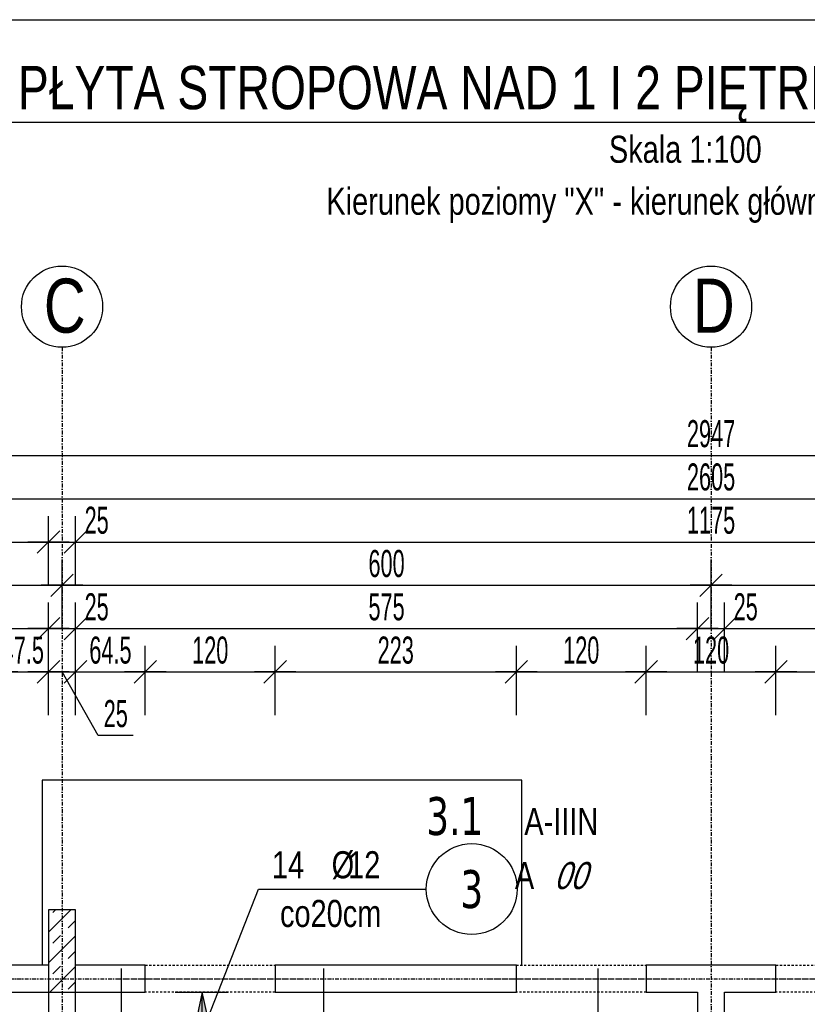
# Model space of a CAD drawing. Header units: millimetres. Extents: x -796 to 5328, y -12126 to -7292.
# Tile 13 of 25: x 572 to 1300, y -8202 to -7292. Entities that reach past the tile are written whole.
import ezdxf
from ezdxf.enums import TextEntityAlignment as Align

# ---------------------------------------------------------------- set-up
doc = ezdxf.new("R2010")
doc.units = ezdxf.units.MM
doc.header["$LTSCALE"] = 10
doc.linetypes.add('MO', pattern=[0.7, 0.35, -0.17, 0.01, -0.17])
doc.linetypes.add('MP', pattern=[0.36, 0.2, -0.16])
doc.layers.add('BA_obw', color=230, linetype='Continuous', plot=False)
doc.layers.add('BZ_pom', color=6, linetype='Continuous', plot=False)
for name, color, linetype in [('BA_szr', 1, 'Continuous'), ('BA_wym', 1, 'Continuous'), ('BD_lpm', 1, 'MP'), ('BD_osm', 1, 'MO'), ('BD_txs', 2, 'Continuous'), ('BD_wic', 1, 'Continuous'), ('BD_wig', 3, 'Continuous'), ('BZ_odn', 1, 'Continuous'), ('BZ_opi1', 7, 'Continuous'), ('BZ_opi2', 4, 'Continuous'), ('BZ_P_wid', 3, 'Continuous'), ('BZ_sym', 7, 'Continuous'), ('BZ_txg', 3, 'Continuous'), ('BZ_txs', 2, 'Continuous'), ('BZ_wym', 1, 'Continuous')]:
    doc.layers.add(name, color=color, linetype=linetype)
doc.styles.add('BIKTBG', font='tahoma.ttf', dxfattribs={"width": 0.85})
doc.styles.add('BIKTG', font='bikromsw.shx', dxfattribs={"width": 0.8})
doc.styles.add('BIKTS', font='bikromsw.shx', dxfattribs={"width": 0.8})
doc.styles.add('BIKWYM', font='bikromsw.shx', dxfattribs={"width": 0.6})
doc.dimstyles.new('BA_KR_100_cm', dxfattribs={"dimtxt": 25, "dimasz": 1.666667, "dimexe": 24, "dimexo": 0, "dimgap": 0, "dimtad": 0, "dimdec": 1, "dimrnd": 0.5, "dimzin": 9, "dimdsep": 46, "dimtxsty": 'BIKWYM', "dimblk": 'WYM-KR', "dimcen": 0, "dimdle": 20, "dimclrd": 256, "dimclre": 256, "dimclrt": 2, "dimadec": 0, "dimazin": 0, "dimtfac": 0.033333, "dimtdec": 1, "dimtmove": 0, "dimatfit": 3, "dimldrblk": 'WYM-KR', "dimfxl": 25, "dimfxlon": 1, "dimtvp": 0.8, "dimtolj": 1, "dimarcsym": 0})
doc.dimstyles.new('BZ_KP_100_cm', dxfattribs={"dimtxt": 25, "dimasz": 1.666667, "dimexe": 24, "dimexo": 0, "dimgap": 0, "dimtad": 0, "dimdec": 1, "dimrnd": 0.5, "dimzin": 9, "dimdsep": 46, "dimtxsty": 'BIKWYM', "dimblk": 'WYM-KR', "dimblk1": 'WYM-KP', "dimblk2": 'WYM-KP', "dimsah": 1, "dimcen": 0, "dimdle": 20, "dimclrd": 256, "dimclre": 256, "dimclrt": 7, "dimadec": 0, "dimazin": 0, "dimtfac": 0.033333, "dimtdec": 1, "dimtmove": 0, "dimatfit": 3, "dimldrblk": 'WYM-KP', "dimfxl": 1, "dimtvp": 0.8, "dimtolj": 1, "dimarcsym": 0})
doc.dimstyles.new('BZ_ST_100_cm', dxfattribs={"dimtxt": 25, "dimasz": 1.666667, "dimexe": 24, "dimexo": 0, "dimgap": 0, "dimtad": 0, "dimdec": 1, "dimrnd": 0.5, "dimdsep": 46, "dimtxsty": 'BIKWYM', "dimblk": 'WYM-ST', "dimcen": 0, "dimdle": 20, "dimclrd": 256, "dimclre": 256, "dimclrt": 7, "dimadec": 0, "dimazin": 0, "dimtfac": 0.033333, "dimtdec": 1, "dimtix": 1, "dimtmove": 2, "dimatfit": 3, "dimldrblk": 'WYM-ST', "dimfxl": 25, "dimfxlon": 1, "dimtvp": 0.8, "dimtolj": 1, "dimtzin": 0, "dimarcsym": 0})

# ---------------------------------------------------------------- blocks, each defined once
blk = doc.blocks.new('WYM-KR')
at = {"color": 7, "linetype": 'ByBlock'}
blk.add_line((6.24, 6.24), (-6.24, -6.24), dxfattribs=at)
at = {"linetype": 'ByBlock'}
blk.add_line((11.52, 0), (-11.52, 0), dxfattribs=at)
blk = doc.blocks.new('*D28')
at = {"layer": 'BA_wym', "lineweight": -2}
for p, q in [((551.02, -7934.56), (551.02, -7870.56)), ((598.52, -7934.56), (598.52, -7870.56)), ((549.35, -7894.56), (547.68, -7894.56)), ((551.02, -7894.56), (598.52, -7894.56)), ((600.18, -7894.56), (601.85, -7894.56))]:
    blk.add_line(p, q, dxfattribs=at)
at = {"layer": 'Defpoints', "color": 0}
for p in [(598.52, -7894.56), (598.52, -8114.57), (551.02, -8165.57)]:
    blk.add_point(p, dxfattribs=at)
at = {"layer": 'BA_wym', "lineweight": -2, "xscale": 1.666666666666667, "yscale": 1.666666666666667, "zscale": 1.666666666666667}
blk.add_blockref('WYM-KR', (551.02, -7894.56), dxfattribs=at)
at = {"layer": 'BA_wym', "lineweight": -2, "xscale": 1.666666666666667, "yscale": 1.666666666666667, "zscale": 1.666666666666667, "rotation": 180}
blk.add_blockref('WYM-KR', (598.52, -7894.56), dxfattribs=at)
at = {"layer": 'BA_wym', "color": 2, "insert": (574.77, -7874.56), "char_height": 25, "attachment_point": 5, "style": 'BIKWYM'}
blk.add_mtext('\\A1;47.5', dxfattribs=at)
blk = doc.blocks.new('*D29')
at = {"layer": 'BA_wym', "lineweight": -2}
for p, q in [((598.52, -7934.56), (598.52, -7870.56)), ((623.52, -7934.56), (623.52, -7870.56)), ((596.85, -7894.56), (595.18, -7894.56)), ((598.52, -7894.56), (623.52, -7894.56)), ((644.51, -7953.27), (611.02, -7894.56)), ((625.18, -7894.56), (626.85, -7894.56)), ((676.9, -7953.27), (644.51, -7953.27))]:
    blk.add_line(p, q, dxfattribs=at)
at = {"layer": 'Defpoints', "color": 0}
for p in [(623.52, -7894.56), (598.52, -8114.57), (623.52, -8114.57)]:
    blk.add_point(p, dxfattribs=at)
at = {"layer": 'BA_wym', "lineweight": -2, "xscale": 1.666666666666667, "yscale": 1.666666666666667, "zscale": 1.666666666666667}
blk.add_blockref('WYM-KR', (598.52, -7894.56), dxfattribs=at)
at = {"layer": 'BA_wym', "lineweight": -2, "xscale": 1.666666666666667, "yscale": 1.666666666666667, "zscale": 1.666666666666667, "rotation": 180}
blk.add_blockref('WYM-KR', (623.52, -7894.56), dxfattribs=at)
at = {"layer": 'BA_wym', "color": 2, "insert": (660.7, -7933.27), "char_height": 25, "attachment_point": 5, "style": 'BIKWYM'}
blk.add_mtext('\\A1;25', dxfattribs=at)
blk = doc.blocks.new('*D30')
at = {"layer": 'BA_wym', "lineweight": -2}
for p, q in [((623.52, -7934.56), (623.52, -7870.56)), ((688.02, -7934.56), (688.02, -7870.56)), ((625.18, -7894.56), (686.35, -7894.56))]:
    blk.add_line(p, q, dxfattribs=at)
at = {"layer": 'Defpoints', "color": 0}
for p in [(688.02, -7894.56), (623.52, -8114.57), (688.02, -8165.57)]:
    blk.add_point(p, dxfattribs=at)
at = {"layer": 'BA_wym', "lineweight": -2, "xscale": 1.666666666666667, "yscale": 1.666666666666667, "zscale": 1.666666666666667, "rotation": 180}
blk.add_blockref('WYM-KR', (623.52, -7894.56), dxfattribs=at)
at = {"layer": 'BA_wym', "lineweight": -2, "xscale": 1.666666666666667, "yscale": 1.666666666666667, "zscale": 1.666666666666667}
blk.add_blockref('WYM-KR', (688.02, -7894.56), dxfattribs=at)
at = {"layer": 'BA_wym', "color": 2, "insert": (655.77, -7874.56), "char_height": 25, "attachment_point": 5, "style": 'BIKWYM'}
blk.add_mtext('\\A1;64.5', dxfattribs=at)
blk = doc.blocks.new('*D31')
at = {"layer": 'BA_wym', "lineweight": -2}
for p, q in [((688.02, -7934.56), (688.02, -7870.56)), ((808.02, -7934.56), (808.02, -7870.56)), ((689.68, -7894.56), (806.35, -7894.56))]:
    blk.add_line(p, q, dxfattribs=at)
at = {"layer": 'Defpoints', "color": 0}
for p in [(808.02, -7894.56), (688.02, -8165.57), (808.02, -8165.57)]:
    blk.add_point(p, dxfattribs=at)
at = {"layer": 'BA_wym', "lineweight": -2, "xscale": 1.666666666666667, "yscale": 1.666666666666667, "zscale": 1.666666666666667, "rotation": 180}
blk.add_blockref('WYM-KR', (688.02, -7894.56), dxfattribs=at)
at = {"layer": 'BA_wym', "lineweight": -2, "xscale": 1.666666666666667, "yscale": 1.666666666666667, "zscale": 1.666666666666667}
blk.add_blockref('WYM-KR', (808.02, -7894.56), dxfattribs=at)
at = {"layer": 'BA_wym', "color": 2, "insert": (748.02, -7874.56), "char_height": 25, "attachment_point": 5, "style": 'BIKWYM'}
blk.add_mtext('\\A1;120', dxfattribs=at)
blk = doc.blocks.new('*D32')
at = {"layer": 'BA_wym', "lineweight": -2}
for p, q in [((808.02, -7934.56), (808.02, -7870.56)), ((1031.02, -7934.56), (1031.02, -7870.56)), ((809.68, -7894.56), (1029.35, -7894.56))]:
    blk.add_line(p, q, dxfattribs=at)
at = {"layer": 'Defpoints', "color": 0}
for p in [(1031.02, -7894.56), (808.02, -8165.57), (1031.02, -8165.57)]:
    blk.add_point(p, dxfattribs=at)
at = {"layer": 'BA_wym', "lineweight": -2, "xscale": 1.666666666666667, "yscale": 1.666666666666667, "zscale": 1.666666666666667, "rotation": 180}
blk.add_blockref('WYM-KR', (808.02, -7894.56), dxfattribs=at)
at = {"layer": 'BA_wym', "lineweight": -2, "xscale": 1.666666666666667, "yscale": 1.666666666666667, "zscale": 1.666666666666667}
blk.add_blockref('WYM-KR', (1031.02, -7894.56), dxfattribs=at)
at = {"layer": 'BA_wym', "color": 2, "insert": (919.52, -7874.56), "char_height": 25, "attachment_point": 5, "style": 'BIKWYM'}
blk.add_mtext('\\A1;223', dxfattribs=at)
blk = doc.blocks.new('*D33')
at = {"layer": 'BA_wym', "lineweight": -2}
for p, q in [((1031.02, -7934.56), (1031.02, -7870.56)), ((1151.02, -7934.56), (1151.02, -7870.56)), ((1032.68, -7894.56), (1149.35, -7894.56))]:
    blk.add_line(p, q, dxfattribs=at)
at = {"layer": 'Defpoints', "color": 0}
for p in [(1151.02, -7894.56), (1031.02, -8165.57), (1151.02, -8165.57)]:
    blk.add_point(p, dxfattribs=at)
at = {"layer": 'BA_wym', "lineweight": -2, "xscale": 1.666666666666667, "yscale": 1.666666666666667, "zscale": 1.666666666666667, "rotation": 180}
blk.add_blockref('WYM-KR', (1031.02, -7894.56), dxfattribs=at)
at = {"layer": 'BA_wym', "lineweight": -2, "xscale": 1.666666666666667, "yscale": 1.666666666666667, "zscale": 1.666666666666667}
blk.add_blockref('WYM-KR', (1151.02, -7894.56), dxfattribs=at)
at = {"layer": 'BA_wym', "color": 2, "insert": (1091.02, -7874.56), "char_height": 25, "attachment_point": 5, "style": 'BIKWYM'}
blk.add_mtext('\\A1;120', dxfattribs=at)
blk = doc.blocks.new('*D34')
at = {"layer": 'BA_wym', "lineweight": -2}
for p, q in [((1151.02, -7934.56), (1151.02, -7870.56)), ((1271.02, -7934.56), (1271.02, -7870.56)), ((1152.68, -7894.56), (1269.35, -7894.56))]:
    blk.add_line(p, q, dxfattribs=at)
at = {"layer": 'Defpoints', "color": 0}
for p in [(1271.02, -7894.56), (1151.02, -8165.57), (1271.02, -8165.57)]:
    blk.add_point(p, dxfattribs=at)
at = {"layer": 'BA_wym', "lineweight": -2, "xscale": 1.666666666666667, "yscale": 1.666666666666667, "zscale": 1.666666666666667, "rotation": 180}
blk.add_blockref('WYM-KR', (1151.02, -7894.56), dxfattribs=at)
at = {"layer": 'BA_wym', "lineweight": -2, "xscale": 1.666666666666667, "yscale": 1.666666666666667, "zscale": 1.666666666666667}
blk.add_blockref('WYM-KR', (1271.02, -7894.56), dxfattribs=at)
at = {"layer": 'BA_wym', "color": 2, "insert": (1211.02, -7874.56), "char_height": 25, "attachment_point": 5, "style": 'BIKWYM'}
blk.add_mtext('\\A1;120', dxfattribs=at)
blk = doc.blocks.new('*D35')
at = {"layer": 'BA_wym', "lineweight": -2}
for p, q in [((1271.02, -7934.56), (1271.02, -7870.56)), ((1391.02, -7934.56), (1391.02, -7870.56)), ((1272.68, -7894.56), (1389.35, -7894.56))]:
    blk.add_line(p, q, dxfattribs=at)
at = {"layer": 'Defpoints', "color": 0}
for p in [(1391.02, -7894.56), (1271.02, -8165.57), (1391.02, -8165.57)]:
    blk.add_point(p, dxfattribs=at)
at = {"layer": 'BA_wym', "lineweight": -2, "xscale": 1.666666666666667, "yscale": 1.666666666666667, "zscale": 1.666666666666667, "rotation": 180}
blk.add_blockref('WYM-KR', (1271.02, -7894.56), dxfattribs=at)
at = {"layer": 'BA_wym', "lineweight": -2, "xscale": 1.666666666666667, "yscale": 1.666666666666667, "zscale": 1.666666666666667}
blk.add_blockref('WYM-KR', (1391.02, -7894.56), dxfattribs=at)
at = {"layer": 'BA_wym', "color": 2, "insert": (1331.02, -7874.56), "char_height": 25, "attachment_point": 5, "style": 'BIKWYM'}
blk.add_mtext('\\A1;120', dxfattribs=at)
blk = doc.blocks.new('*D47')
at = {"layer": 'BA_wym', "lineweight": -2}
for p, q in [((-66.48, -7894.56), (-66.48, -7830.56)), ((598.52, -7894.56), (598.52, -7830.56)), ((-64.82, -7854.56), (596.85, -7854.56))]:
    blk.add_line(p, q, dxfattribs=at)
at = {"layer": 'Defpoints', "color": 0}
for p in [(598.52, -7854.56), (598.52, -8114.57), (-66.48, -8165.57)]:
    blk.add_point(p, dxfattribs=at)
at = {"layer": 'BA_wym', "lineweight": -2, "xscale": 1.666666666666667, "yscale": 1.666666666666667, "zscale": 1.666666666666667, "rotation": 180}
blk.add_blockref('WYM-KR', (-66.48, -7854.56), dxfattribs=at)
at = {"layer": 'BA_wym', "lineweight": -2, "xscale": 1.666666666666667, "yscale": 1.666666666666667, "zscale": 1.666666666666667}
blk.add_blockref('WYM-KR', (598.52, -7854.56), dxfattribs=at)
at = {"layer": 'BA_wym', "color": 2, "insert": (266.02, -7834.56), "char_height": 25, "attachment_point": 5, "style": 'BIKWYM'}
blk.add_mtext('\\A1;665', dxfattribs=at)
blk = doc.blocks.new('*D48')
at = {"layer": 'BA_wym', "lineweight": -2}
for p, q in [((598.52, -7894.56), (598.52, -7830.56)), ((623.52, -7894.56), (623.52, -7830.56)), ((596.85, -7854.56), (595.19, -7854.56)), ((598.52, -7854.56), (623.52, -7854.56)), ((625.18, -7854.56), (659.23, -7854.56))]:
    blk.add_line(p, q, dxfattribs=at)
at = {"layer": 'Defpoints', "color": 0}
for p in [(623.52, -7854.56), (598.52, -8114.57), (623.52, -8114.57)]:
    blk.add_point(p, dxfattribs=at)
at = {"layer": 'BA_wym', "lineweight": -2, "xscale": 1.666666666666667, "yscale": 1.666666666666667, "zscale": 1.666666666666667}
blk.add_blockref('WYM-KR', (598.52, -7854.56), dxfattribs=at)
at = {"layer": 'BA_wym', "lineweight": -2, "xscale": 1.666666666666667, "yscale": 1.666666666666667, "zscale": 1.666666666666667, "rotation": 180}
blk.add_blockref('WYM-KR', (623.52, -7854.56), dxfattribs=at)
at = {"layer": 'BA_wym', "color": 2, "insert": (643.04, -7834.56), "char_height": 25, "attachment_point": 5, "style": 'BIKWYM'}
blk.add_mtext('\\A1;25', dxfattribs=at)
blk = doc.blocks.new('*D49')
at = {"layer": 'BA_wym', "lineweight": -2}
for p, q in [((623.52, -7894.56), (623.52, -7830.56)), ((1198.52, -7894.56), (1198.52, -7830.56)), ((625.18, -7854.56), (1196.85, -7854.56))]:
    blk.add_line(p, q, dxfattribs=at)
at = {"layer": 'Defpoints', "color": 0}
for p in [(1198.52, -7854.56), (623.52, -8114.57), (1198.52, -8190.57)]:
    blk.add_point(p, dxfattribs=at)
at = {"layer": 'BA_wym', "lineweight": -2, "xscale": 1.666666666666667, "yscale": 1.666666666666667, "zscale": 1.666666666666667, "rotation": 180}
blk.add_blockref('WYM-KR', (623.52, -7854.56), dxfattribs=at)
at = {"layer": 'BA_wym', "lineweight": -2, "xscale": 1.666666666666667, "yscale": 1.666666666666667, "zscale": 1.666666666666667}
blk.add_blockref('WYM-KR', (1198.52, -7854.56), dxfattribs=at)
at = {"layer": 'BA_wym', "color": 2, "insert": (911.02, -7834.56), "char_height": 25, "attachment_point": 5, "style": 'BIKWYM'}
blk.add_mtext('\\A1;575', dxfattribs=at)
blk = doc.blocks.new('*D50')
at = {"layer": 'BA_wym', "lineweight": -2}
for p, q in [((1198.52, -7894.56), (1198.52, -7830.56)), ((1223.52, -7894.56), (1223.52, -7830.56)), ((1196.85, -7854.56), (1195.18, -7854.56)), ((1198.52, -7854.56), (1223.52, -7854.56)), ((1225.18, -7854.56), (1259.23, -7854.56))]:
    blk.add_line(p, q, dxfattribs=at)
at = {"layer": 'Defpoints', "color": 0}
for p in [(1223.52, -7854.56), (1198.52, -8190.57), (1223.52, -8190.57)]:
    blk.add_point(p, dxfattribs=at)
at = {"layer": 'BA_wym', "lineweight": -2, "xscale": 1.666666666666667, "yscale": 1.666666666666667, "zscale": 1.666666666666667}
blk.add_blockref('WYM-KR', (1198.52, -7854.56), dxfattribs=at)
at = {"layer": 'BA_wym', "lineweight": -2, "xscale": 1.666666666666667, "yscale": 1.666666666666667, "zscale": 1.666666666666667, "rotation": 180}
blk.add_blockref('WYM-KR', (1223.52, -7854.56), dxfattribs=at)
at = {"layer": 'BA_wym', "color": 2, "insert": (1243.04, -7834.56), "char_height": 25, "attachment_point": 5, "style": 'BIKWYM'}
blk.add_mtext('\\A1;25', dxfattribs=at)
blk = doc.blocks.new('*D51')
at = {"layer": 'BA_wym', "lineweight": -2}
for p, q in [((1223.52, -7894.56), (1223.52, -7830.56)), ((1798.52, -7894.56), (1798.52, -7830.56)), ((1225.18, -7854.56), (1796.85, -7854.56))]:
    blk.add_line(p, q, dxfattribs=at)
at = {"layer": 'Defpoints', "color": 0}
for p in [(1798.52, -7854.56), (1798.52, -8114.57), (1223.52, -8190.57)]:
    blk.add_point(p, dxfattribs=at)
at = {"layer": 'BA_wym', "lineweight": -2, "xscale": 1.666666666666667, "yscale": 1.666666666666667, "zscale": 1.666666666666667, "rotation": 180}
blk.add_blockref('WYM-KR', (1223.52, -7854.56), dxfattribs=at)
at = {"layer": 'BA_wym', "lineweight": -2, "xscale": 1.666666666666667, "yscale": 1.666666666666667, "zscale": 1.666666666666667}
blk.add_blockref('WYM-KR', (1798.52, -7854.56), dxfattribs=at)
at = {"layer": 'BA_wym', "color": 2, "insert": (1511.02, -7834.56), "char_height": 25, "attachment_point": 5, "style": 'BIKWYM'}
blk.add_mtext('\\A1;575', dxfattribs=at)
blk = doc.blocks.new('*D57')
at = {"layer": 'BA_wym', "lineweight": -2}
for p, q in [((461.02, -7854.56), (461.02, -7790.56)), ((611.02, -7854.56), (611.02, -7790.56)), ((462.68, -7814.56), (609.35, -7814.56))]:
    blk.add_line(p, q, dxfattribs=at)
at = {"layer": 'Defpoints', "color": 0}
for p in [(611.02, -7814.56), (611.02, -7994.56), (461.02, -8160.84)]:
    blk.add_point(p, dxfattribs=at)
at = {"layer": 'BA_wym', "lineweight": -2, "xscale": 1.666666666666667, "yscale": 1.666666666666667, "zscale": 1.666666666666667, "rotation": 180}
blk.add_blockref('WYM-KR', (461.02, -7814.56), dxfattribs=at)
at = {"layer": 'BA_wym', "lineweight": -2, "xscale": 1.666666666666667, "yscale": 1.666666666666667, "zscale": 1.666666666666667}
blk.add_blockref('WYM-KR', (611.02, -7814.56), dxfattribs=at)
at = {"layer": 'BA_wym', "color": 2, "insert": (536.02, -7794.56), "char_height": 25, "attachment_point": 5, "style": 'BIKWYM'}
blk.add_mtext('\\A1;150', dxfattribs=at)
blk = doc.blocks.new('*D58')
at = {"layer": 'BA_wym', "lineweight": -2}
for p, q in [((611.02, -7854.56), (611.02, -7790.56)), ((1211.02, -7854.56), (1211.02, -7790.56)), ((612.68, -7814.56), (1209.35, -7814.56))]:
    blk.add_line(p, q, dxfattribs=at)
at = {"layer": 'Defpoints', "color": 0}
for p in [(1211.02, -7814.56), (611.02, -7994.56), (1211.02, -8165.57)]:
    blk.add_point(p, dxfattribs=at)
at = {"layer": 'BA_wym', "lineweight": -2, "xscale": 1.666666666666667, "yscale": 1.666666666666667, "zscale": 1.666666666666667, "rotation": 180}
blk.add_blockref('WYM-KR', (611.02, -7814.56), dxfattribs=at)
at = {"layer": 'BA_wym', "lineweight": -2, "xscale": 1.666666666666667, "yscale": 1.666666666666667, "zscale": 1.666666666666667}
blk.add_blockref('WYM-KR', (1211.02, -7814.56), dxfattribs=at)
at = {"layer": 'BA_wym', "color": 2, "insert": (911.02, -7794.56), "char_height": 25, "attachment_point": 5, "style": 'BIKWYM'}
blk.add_mtext('\\A1;600', dxfattribs=at)
blk = doc.blocks.new('*D59')
at = {"layer": 'BA_wym', "lineweight": -2}
for p, q in [((1211.02, -7854.56), (1211.02, -7790.56)), ((1811.02, -7854.56), (1811.02, -7790.56)), ((1212.68, -7814.56), (1809.35, -7814.56))]:
    blk.add_line(p, q, dxfattribs=at)
at = {"layer": 'Defpoints', "color": 0}
for p in [(1811.02, -7814.56), (1811.02, -7994.56), (1211.02, -8165.57)]:
    blk.add_point(p, dxfattribs=at)
at = {"layer": 'BA_wym', "lineweight": -2, "xscale": 1.666666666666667, "yscale": 1.666666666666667, "zscale": 1.666666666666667, "rotation": 180}
blk.add_blockref('WYM-KR', (1211.02, -7814.56), dxfattribs=at)
at = {"layer": 'BA_wym', "lineweight": -2, "xscale": 1.666666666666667, "yscale": 1.666666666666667, "zscale": 1.666666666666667}
blk.add_blockref('WYM-KR', (1811.02, -7814.56), dxfattribs=at)
at = {"layer": 'BA_wym', "color": 2, "insert": (1511.02, -7794.56), "char_height": 25, "attachment_point": 5, "style": 'BIKWYM'}
blk.add_mtext('\\A1;600', dxfattribs=at)
blk = doc.blocks.new('*D63')
at = {"layer": 'BA_wym', "lineweight": -2}
for p, q in [((-91.48, -7774.56), (-91.48, -7710.56)), ((2513.52, -7774.56), (2513.52, -7710.56)), ((-89.82, -7734.56), (2511.85, -7734.56))]:
    blk.add_line(p, q, dxfattribs=at)
at = {"layer": 'Defpoints', "color": 0}
for p in [(2513.52, -7734.56), (-91.48, -8165.57), (2513.52, -8165.57)]:
    blk.add_point(p, dxfattribs=at)
at = {"layer": 'BA_wym', "lineweight": -2, "xscale": 1.666666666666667, "yscale": 1.666666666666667, "zscale": 1.666666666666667, "rotation": 180}
blk.add_blockref('WYM-KR', (-91.48, -7734.56), dxfattribs=at)
at = {"layer": 'BA_wym', "lineweight": -2, "xscale": 1.666666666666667, "yscale": 1.666666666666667, "zscale": 1.666666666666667}
blk.add_blockref('WYM-KR', (2513.52, -7734.56), dxfattribs=at)
at = {"layer": 'BA_wym', "color": 2, "insert": (1211.02, -7714.56), "char_height": 25, "attachment_point": 5, "style": 'BIKWYM'}
blk.add_mtext('\\A1;2605', dxfattribs=at)
blk = doc.blocks.new('*D64')
at = {"layer": 'BA_wym', "lineweight": -2}
for p, q in [((-91.48, -7814.56), (-91.48, -7750.56)), ((598.52, -7814.56), (598.52, -7750.56)), ((-89.82, -7774.56), (596.85, -7774.56))]:
    blk.add_line(p, q, dxfattribs=at)
at = {"layer": 'Defpoints', "color": 0}
for p in [(598.52, -7774.56), (598.52, -8114.57), (-91.48, -8165.57)]:
    blk.add_point(p, dxfattribs=at)
at = {"layer": 'BA_wym', "lineweight": -2, "xscale": 1.666666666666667, "yscale": 1.666666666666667, "zscale": 1.666666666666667, "rotation": 180}
blk.add_blockref('WYM-KR', (-91.48, -7774.56), dxfattribs=at)
at = {"layer": 'BA_wym', "lineweight": -2, "xscale": 1.666666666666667, "yscale": 1.666666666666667, "zscale": 1.666666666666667}
blk.add_blockref('WYM-KR', (598.52, -7774.56), dxfattribs=at)
at = {"layer": 'BA_wym', "color": 2, "insert": (253.52, -7754.56), "char_height": 25, "attachment_point": 5, "style": 'BIKWYM'}
blk.add_mtext('\\A1;690', dxfattribs=at)
blk = doc.blocks.new('*D65')
at = {"layer": 'BA_wym', "lineweight": -2}
for p, q in [((623.52, -7814.56), (623.52, -7750.56)), ((1798.51, -7814.56), (1798.51, -7750.56)), ((625.19, -7774.56), (1796.84, -7774.56))]:
    blk.add_line(p, q, dxfattribs=at)
at = {"layer": 'Defpoints', "color": 0}
for p in [(1798.51, -7774.56), (623.52, -8114.57), (1798.51, -8114.57)]:
    blk.add_point(p, dxfattribs=at)
at = {"layer": 'BA_wym', "lineweight": -2, "xscale": 1.666666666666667, "yscale": 1.666666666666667, "zscale": 1.666666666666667, "rotation": 180}
blk.add_blockref('WYM-KR', (623.52, -7774.56), dxfattribs=at)
at = {"layer": 'BA_wym', "lineweight": -2, "xscale": 1.666666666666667, "yscale": 1.666666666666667, "zscale": 1.666666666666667}
blk.add_blockref('WYM-KR', (1798.51, -7774.56), dxfattribs=at)
at = {"layer": 'BA_wym', "color": 2, "insert": (1211.01, -7754.56), "char_height": 25, "attachment_point": 5, "style": 'BIKWYM'}
blk.add_mtext('\\A1;1175', dxfattribs=at)
blk = doc.blocks.new('*D138')
at = {"layer": 'BA_wym', "lineweight": -2}
for p, q in [((-497.48, -8114.55), (-546.48, -8114.55)), ((-522.48, -8163.9), (-522.48, -8116.22)), ((-497.48, -8165.57), (-546.48, -8165.57))]:
    blk.add_line(p, q, dxfattribs=at)
at = {"layer": 'Defpoints', "color": 0}
for p in [(-522.48, -8114.55), (598.52, -8114.55), (-91.48, -8165.57)]:
    blk.add_point(p, dxfattribs=at)
at = {"layer": 'BA_wym', "lineweight": -2, "xscale": 1.666666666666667, "yscale": 1.666666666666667, "zscale": 1.666666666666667}
for p, rotation in [((-522.48, -8114.55), 90), ((-522.48, -8165.57), 270)]:
    blk.add_blockref('WYM-KR', p, dxfattribs=dict(at, rotation=rotation))
at = {"layer": 'BA_wym', "color": 2, "insert": (-542.48, -8140.06), "char_height": 25, "attachment_point": 5, "rotation": 90, "style": 'BIKWYM'}
blk.add_mtext('\\A1;51', dxfattribs=at)
blk = doc.blocks.new('*D141')
at = {"layer": 'BA_wym', "lineweight": -2}
for p, q in [((-537.48, -8114.57), (-586.48, -8114.57)), ((-562.48, -8116.23), (-562.48, -10159.9)), ((-537.48, -10161.57), (-586.48, -10161.57))]:
    blk.add_line(p, q, dxfattribs=at)
at = {"layer": 'Defpoints', "color": 0}
for p in [(598.52, -8114.57), (-562.48, -10161.57), (-91.48, -10161.57)]:
    blk.add_point(p, dxfattribs=at)
at = {"layer": 'BA_wym', "lineweight": -2, "xscale": 1.666666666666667, "yscale": 1.666666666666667, "zscale": 1.666666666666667}
for p, rotation in [((-562.48, -8114.57), 90), ((-562.48, -10161.57), 270)]:
    blk.add_blockref('WYM-KR', p, dxfattribs=dict(at, rotation=rotation))
at = {"layer": 'BA_wym', "color": 2, "insert": (-582.48, -9138.07), "char_height": 25, "attachment_point": 5, "rotation": 90, "style": 'BIKWYM'}
blk.add_mtext('\\A1;2047', dxfattribs=at)
blk = doc.blocks.new('*D170')
at = {"layer": 'BA_wym', "lineweight": -2}
for p, q in [((598.52, -7814.56), (598.52, -7750.56)), ((623.52, -7814.56), (623.52, -7750.56)), ((596.85, -7774.56), (595.18, -7774.56)), ((598.52, -7774.56), (623.52, -7774.56)), ((625.19, -7774.56), (659.23, -7774.56))]:
    blk.add_line(p, q, dxfattribs=at)
at = {"layer": 'Defpoints', "color": 0}
for p in [(623.52, -7774.56), (598.52, -8114.57), (623.52, -8114.57)]:
    blk.add_point(p, dxfattribs=at)
at = {"layer": 'BA_wym', "lineweight": -2, "xscale": 1.666666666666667, "yscale": 1.666666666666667, "zscale": 1.666666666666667}
blk.add_blockref('WYM-KR', (598.52, -7774.56), dxfattribs=at)
at = {"layer": 'BA_wym', "lineweight": -2, "xscale": 1.666666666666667, "yscale": 1.666666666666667, "zscale": 1.666666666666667, "rotation": 180}
blk.add_blockref('WYM-KR', (623.52, -7774.56), dxfattribs=at)
at = {"layer": 'BA_wym', "color": 2, "insert": (643.04, -7754.56), "char_height": 25, "attachment_point": 5, "style": 'BIKWYM'}
blk.add_mtext('\\A1;25', dxfattribs=at)
blk = doc.blocks.new('*D173')
at = {"layer": 'BA_wym', "lineweight": -2}
for p, q in [((-262.48, -7734.56), (-262.48, -7670.56)), ((2684.52, -7734.56), (2684.52, -7670.56)), ((-260.82, -7694.56), (2682.85, -7694.56))]:
    blk.add_line(p, q, dxfattribs=at)
at = {"layer": 'Defpoints', "color": 0}
for p in [(2684.52, -7694.56), (-262.48, -8428.07), (2684.52, -8428.07)]:
    blk.add_point(p, dxfattribs=at)
at = {"layer": 'BA_wym', "lineweight": -2, "xscale": 1.666666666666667, "yscale": 1.666666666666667, "zscale": 1.666666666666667, "rotation": 180}
blk.add_blockref('WYM-KR', (-262.48, -7694.56), dxfattribs=at)
at = {"layer": 'BA_wym', "lineweight": -2, "xscale": 1.666666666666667, "yscale": 1.666666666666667, "zscale": 1.666666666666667}
blk.add_blockref('WYM-KR', (2684.52, -7694.56), dxfattribs=at)
at = {"layer": 'BA_wym', "color": 2, "insert": (1211.02, -7674.56), "char_height": 25, "attachment_point": 5, "style": 'BIKWYM'}
blk.add_mtext('\\A1;2947', dxfattribs=at)
blk = doc.blocks.new('eoprz')
blk = doc.blocks.new('WYM-ST')
blk.add_hatch(color=256).paths.add_polyline_path([(-13, 2.88), (0, 0), (-13, -2.88)])
blk.add_lwpolyline([(0, 0), (-13, 2.88), (-13, -2.88), (0, 0)])
blk = doc.blocks.new('*D186')
at = {"layer": 'BA_wym', "lineweight": -2}
for p, q in [((715.63, -8190.57), (764.63, -8190.57)), ((740.63, -8467.9), (740.63, -8192.23)), ((715.63, -8469.56), (764.63, -8469.56))]:
    blk.add_line(p, q, dxfattribs=at)
at = {"layer": 'Defpoints', "color": 0}
for p in [(623.52, -8190.57), (740.63, -8190.57), (623.52, -8469.56)]:
    blk.add_point(p, dxfattribs=at)
at = {"layer": 'BA_wym', "lineweight": -2, "xscale": 1.666666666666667, "yscale": 1.666666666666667, "zscale": 1.666666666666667}
for p, rotation in [((740.63, -8190.57), 90), ((740.63, -8469.56), 270)]:
    blk.add_blockref('WYM-ST', p, dxfattribs=dict(at, rotation=rotation))
at = {"layer": 'BA_wym', "color": 7, "insert": (720.63, -8304.83), "char_height": 25, "attachment_point": 5, "rotation": 90, "style": 'BIKWYM'}
blk.add_mtext('\\A1;279', dxfattribs=at)
blk = doc.blocks.new('WYM-KP')
blk.add_hatch(color=256).paths.add_polyline_path([(3, 0, 1), (-3, 0, 1)])
blk.add_circle((0, 0), 3)
blk = doc.blocks.new('bik_BlkOpPret', base_point=(1524.45, 7050.26))
at = {"layer": 'BZ_opi1', "style": 'BIKTS', "width": 0.6}
for tag, p in [('SZTUK', (1533.83, 7057.76)), ('PRZEDR_FI', (1554.72, 7057.76)), ('PRZEKROJ', (1563.29, 7057.76)), ('PRZEDR_L', (1533.83, 7024.01)), ('DLUGOSC', (1568.65, 7024.01)), ('UWAGA', (1533.83, 6997.76))]:
    blk.add_attdef(tag, p, '', height=18.75, dxfattribs=at)
at = {"layer": 'BZ_opi2', "style": 'BIKTBG', "width": 0.6}
blk.add_attdef('NUMER', text='', height=26.25, dxfattribs=at).set_placement((1620.77, 7050.26), align=Align.MIDDLE_CENTER)
at = {"layer": 'BZ_pom', "width": 0.6}
for tag, p, height, style in [('POZYCJA', (1589.27, 7087.76), 26.25, 'BIKTBG'), ('GATUNEK', (1630.22, 7087.76), 18.75, 'BIKTS'), ('METODA_L', (1639.09, 7050.26), 18.75, 'BIKTS'), ('EURO_KOD', (1663.74, 7050.26), 18.75, 'BIKTS')]:
    blk.add_attdef(tag, p, '', height=height, dxfattribs=dict(at, style=style))
at = {"layer": 'BZ_wym', "width": 0.6}
for tag, p, height, style, flags in [('PRZEDR_NR', (1533.83, 6969.63), 26.25, 'BIKTBG', 1), ('PRZEDR_SZT', (1533.83, 6941.51), 18.75, 'BIKTS', 1), ('TYP_PRETA', (1533.83, 6913.38), 18.75, 'BIKTS', 3), ('EURO_KOD_SEGMENTY', (1567.58, 6885.26), 18.75, 'BIKTS', 3), ('HAK_1', (1533.83, 6857.13), 18.75, 'BIKTS', 3), ('HAK_2', (1533.83, 6829.01), 18.75, 'BIKTS', 3), ('ID', (1533.83, 6800.88), 18.75, 'BIKTS', 3), ('ID_C', (1533.83, 6772.76), 18.75, 'BIKTS', 3), ('b_atr_0', (1533.83, 6744.63), 18.75, 'BIKTS', 3)]:
    blk.add_attdef(tag, p, '', height=height, dxfattribs=dict(at, style=style, flags=flags))

msp = doc.modelspace()

# ---------------------------------------------------------------- hatches: boundary and pattern name
at = {"layer": 'BA_szr'}
h = msp.add_hatch(dxfattribs=at)
h.set_pattern_fill('BIK_ZELBET', color=256, scale=100, angle=45, pattern_type=2)
h.set_pattern_definition([(45, (-11015.26, -9255.417), (-14.142136, 14.142136), []), (45, (-11022.33, -9248.346), (-14.142136, 14.142136), [10, -10])])
h.paths.add_polyline_path([(598.52, -8190.57), (623.52, -8190.57), (623.52, -8114.57), (598.52, -8114.57)])

# ---------------------------------------------------------------- linework, layer by layer
at = {"layer": 'BA_obw'}
msp.add_lwpolyline([(-795.82, -7291.86), (3703.32, -7291.86), (3703.32, -11401.26), (-795.82, -11401.26)], close=True, dxfattribs=at)
at = {"layer": 'BD_lpm'}
for points in [[(808.02, -8190.57), (688.02, -8190.57), (688.02, -8165.57), (808.02, -8165.57)], [(1151.02, -8190.57), (1031.02, -8190.57), (1031.02, -8165.57), (1151.02, -8165.57)], [(1391.02, -8190.57), (1271.02, -8190.57), (1271.02, -8165.57), (1391.02, -8165.57)]]:
    msp.add_lwpolyline(points, close=True, dxfattribs=at)
at = {"layer": 'BD_osm', "color": 5}
for p, q in [((346.02, -8178.07), (576.02, -8178.07)), ((663.02, -8178.07), (833.02, -8178.07)), ((1006.02, -8178.07), (1176.02, -8178.07)), ((1246.02, -8178.07), (1416.02, -8178.07))]:
    msp.add_line(p, q, dxfattribs=at)
at = {"layer": 'BD_osm'}
for points in [[(611.02, -7594.56), (611.02, -10667.02)], [(1211.02, -7594.56), (1211.02, -10667.02)], [(-662.48, -8178.07), (3084.52, -8178.07)]]:
    msp.add_lwpolyline(points, dxfattribs=at)
at = {"layer": 'BD_wic', "color": 9}
msp.add_lwpolyline([(1035.98, -8165.57), (1035.98, -7994.56), (592.52, -7994.56), (592.52, -8165.57)], dxfattribs=at)
at = {"layer": 'BD_wic'}
for centre in [(611.02, -7557.06), (1211.02, -7557.06)]:
    msp.add_circle(centre, 37.5, dxfattribs=at)
at = {"layer": 'BD_wig'}
for points in [[(688.02, -8190.57), (688.02, -8165.57), (623.52, -8165.57), (623.52, -8114.57), (598.52, -8114.57), (598.52, -8165.57), (551.02, -8165.57), (551.02, -8190.57), (598.52, -8190.57), (598.52, -9005.57), (587.56, -9005.57), (587.56, -9030.57), (643.52, -9030.57), (643.52, -9005.57), (623.52, -9005.57), (623.52, -8494.56), (644.52, -8494.57), (644.52, -8469.57), (623.52, -8469.56), (623.52, -8190.57), (688.02, -8190.57)], [(1223.52, -8190.57), (1271.02, -8190.57), (1271.02, -8165.57), (1151.02, -8165.57), (1151.02, -8190.57), (1198.52, -8190.57), (1198.52, -8469.57)], [(1460.02, -9005.57), (1223.52, -9005.57), (1223.52, -8190.57)]]:
    msp.add_lwpolyline(points, dxfattribs=at)
for points in [[(598.52, -8190.57), (623.52, -8190.57), (623.52, -8114.57), (598.52, -8114.57)], [(808.02, -8190.57), (1031.02, -8190.57), (1031.02, -8165.57), (808.02, -8165.57)]]:
    msp.add_lwpolyline(points, close=True, dxfattribs=at)
at = {"layer": 'BZ_odn'}
msp.add_circle((989.77, -8095.26), 42, dxfattribs=at)
at = {"layer": 'BZ_P_wid', "const_width": 1.2}
for points in [[(665.97, -9033.57), (665.97, -8168.57)], [(852.94, -8690.57), (852.94, -8168.57)], [(1106.48, -8491.57), (1106.48, -8168.57)]]:
    msp.add_lwpolyline(points, dxfattribs=at)
at = {"layer": 'BZ_txg'}
msp.add_lwpolyline([(439.12, -7386.6), (1931.04, -7386.6)], dxfattribs=at)

# ---------------------------------------------------------------- block references
ref = msp.add_blockref('bik_BlkOpPret', (792.53, -8095.26))
ref.add_attrib('NUMER', '3', dxfattribs={"layer": 'BZ_opi2', "height": 35, "style": 'BIKTBG', "width": 0.8}).set_placement((989.77, -8095.26), align=Align.MIDDLE_CENTER)
ref.add_attrib('POZYCJA', '3.1', (947.77, -8045.26), dxfattribs={"layer": 'BZ_pom', "height": 35, "style": 'BIKTBG', "width": 0.8})
ref.add_attrib('SZTUK', '14', (805.03, -8085.26), dxfattribs={"layer": 'BZ_opi1', "height": 25, "style": 'BIKTS', "width": 0.8})
ref.add_attrib('GATUNEK', 'A-IIIN', (1038.36, -8045.26), dxfattribs={"layer": 'BZ_pom', "height": 25, "style": 'BIKTS', "width": 0.8})
ref.add_attrib('PRZEKROJ', '12', (875.51, -8085.26), dxfattribs={"layer": 'BZ_opi1', "height": 25, "style": 'BIKTS', "width": 0.8})
ref.add_attrib('UWAGA', 'co20cm', (812.53, -8130.26), dxfattribs={"layer": 'BZ_opi1', "height": 25, "style": 'BIKTS', "width": 0.8})
ref.add_attrib('METODA_L', 'A', (1029.68, -8095.26), dxfattribs={"layer": 'BZ_pom', "height": 25, "style": 'BIKTS', "width": 0.8})
ref.add_attrib('PRZEDR_FI', '%%c', (860.27, -8085.26), dxfattribs={"layer": 'BZ_opi1', "height": 25, "style": 'BIKTS', "width": 0.8})
ref.add_attrib('EURO_KOD', '00', (1065.87, -8095.26), dxfattribs={"layer": 'BZ_pom', "height": 25, "style": 'BIKTS', "oblique": 18, "width": 0.8})
at = {"layer": 'BZ_sym'}
ref = msp.add_blockref('eoprz', (1187.22, -7386.6), dxfattribs=at)
ref.add_attrib('Nazwa', 'PŁYTA STROPOWA NAD 1 I 2 PIĘTREM - ZBROJENIE DOLNE', dxfattribs={"layer": 'BZ_txg', "height": 40, "style": 'BIKTG', "width": 0.8}).set_placement((1187.22, -7354.6), align=Align.MIDDLE_CENTER)
ref.add_attrib('Skala', 'Skala 1:100', dxfattribs={"layer": 'BZ_txs', "height": 25, "style": 'BIKTS', "width": 0.8}).set_placement((1187.22, -7411.6), align=Align.MIDDLE_CENTER)

# ---------------------------------------------------------------- texts
at = {"layer": 'BD_txs', "style": 'BIKTS', "width": 0.8}
for s, p in [('C', (594.21, -7581.12)), ('D', (1194.21, -7581.12))]:
    msp.add_text(s, height=50, dxfattribs=at).set_placement(p)
at = {"layer": 'BZ_txs', "insert": (855.38, -7447.14), "char_height": 25, "width": 724.2451, "attachment_point": 1, "style": 'BIKTS'}
msp.add_mtext('Kierunek poziomy "X" - kierunek główny', dxfattribs=at)

# ---------------------------------------------------------------- dimensions: what is measured, and where the dimension line sits
at = {"layer": 'BA_wym'}
for base, p1, p2, override, picture, middle in [((2684.52, -7694.56), (-262.48, -8428.07), (2684.52, -8428.07), {"dimatfit": 1, "dimfxl": 40}, '*D173', (1211.02, -7674.56)), ((2513.52, -7734.56), (-91.48, -8165.57), (2513.52, -8165.57), {"dimatfit": 1, "dimfxl": 40}, '*D63', (1211.02, -7714.56)), ((598.52, -7774.56), (-91.48, -8165.57), (598.52, -8114.57), {"dimatfit": 1, "dimfxl": 40}, '*D64', (253.52, -7754.56)), ((623.52, -7774.56), (598.52, -8114.57), (623.52, -8114.57), {"dimatfit": 1, "dimfxl": 40}, '*D170', (643.04, -7754.56)), ((1798.51, -7774.56), (623.52, -8114.57), (1798.51, -8114.57), {"dimtmove": 1, "dimatfit": 1, "dimfxl": 40}, '*D65', (1211.01, -7754.56)), ((611.02, -7814.56), (461.02, -8160.84), (611.02, -7994.56), {"dimtmove": 1, "dimatfit": 1, "dimfxl": 40}, '*D57', (536.02, -7794.56)), ((1211.02, -7814.56), (611.02, -7994.56), (1211.02, -8165.57), {"dimtmove": 1, "dimatfit": 1, "dimfxl": 40}, '*D58', (911.02, -7794.56)), ((1811.02, -7814.56), (1211.02, -8165.57), (1811.02, -7994.56), {"dimtmove": 1, "dimatfit": 1, "dimfxl": 40}, '*D59', (1511.02, -7794.56)), ((598.52, -7854.56), (-66.48, -8165.57), (598.52, -8114.57), {"dimtmove": 1, "dimatfit": 1, "dimfxl": 40}, '*D47', (266.02, -7834.56)), ((623.52, -7854.56), (598.52, -8114.57), (623.52, -8114.57), {"dimblk": 'WYM-KR', "dimatfit": 1, "dimfxl": 40}, '*D48', (643.04, -7834.56)), ((1198.52, -7854.56), (623.52, -8114.57), (1198.52, -8190.57), {"dimtmove": 1, "dimatfit": 1, "dimfxl": 40}, '*D49', (911.02, -7834.56)), ((1223.52, -7854.56), (1198.52, -8190.57), (1223.52, -8190.57), {"dimblk": 'WYM-KR', "dimatfit": 1, "dimfxl": 40}, '*D50', (1243.04, -7834.56)), ((1798.52, -7854.56), (1223.52, -8190.57), (1798.52, -8114.57), {"dimtmove": 1, "dimatfit": 1, "dimfxl": 40}, '*D51', (1511.02, -7834.56)), ((688.02, -7894.56), (623.52, -8114.57), (688.02, -8165.57), {"dimtmove": 1, "dimatfit": 1, "dimfxl": 40}, '*D30', (655.77, -7874.56)), ((808.02, -7894.56), (688.02, -8165.57), (808.02, -8165.57), {"dimtmove": 1, "dimatfit": 1, "dimfxl": 40}, '*D31', (748.02, -7874.56)), ((1031.02, -7894.56), (808.02, -8165.57), (1031.02, -8165.57), {"dimtmove": 1, "dimatfit": 1, "dimfxl": 40}, '*D32', (919.52, -7874.56)), ((1151.02, -7894.56), (1031.02, -8165.57), (1151.02, -8165.57), {"dimtmove": 1, "dimatfit": 1, "dimfxl": 40}, '*D33', (1091.02, -7874.56)), ((1271.02, -7894.56), (1151.02, -8165.57), (1271.02, -8165.57), {"dimtmove": 1, "dimatfit": 1, "dimfxl": 40}, '*D34', (1211.02, -7874.56)), ((1391.02, -7894.56), (1271.02, -8165.57), (1391.02, -8165.57), {"dimtmove": 1, "dimatfit": 1, "dimfxl": 40}, '*D35', (1331.02, -7874.56))]:
    dim = msp.add_linear_dim(base=base, p1=p1, p2=p2, dimstyle='BA_KR_100_cm', override=override, dxfattribs=at)
    dim.commit()
    dim.dimension.update_dxf_attribs({"geometry": picture, "text_midpoint": middle})
for base, p1, p2, override, picture, middle in [((598.52, -7894.56), (551.02, -8165.57), (598.52, -8114.57), {"dimblk": 'WYM-KR', "dimatfit": 1, "dimfxl": 40}, '*D28', (574.77, -7894.56)), ((623.52, -7894.56), (598.52, -8114.57), (623.52, -8114.57), {"dimtmove": 1, "dimatfit": 1, "dimfxl": 40}, '*D29', (644.51, -7953.27))]:
    dim = msp.add_linear_dim(base=base, p1=p1, p2=p2, dimstyle='BA_KR_100_cm', override=override, dxfattribs=at)
    dim.commit()
    dim.dimension.update_dxf_attribs({"geometry": picture, "text_midpoint": middle, "dimtype": 160})
for base, p1, p2, picture, middle in [((-562.48, -10161.57), (598.52, -8114.57), (-91.48, -10161.57), '*D141', (-582.48, -9138.07)), ((-522.48, -8114.55), (-91.48, -8165.57), (598.52, -8114.55), '*D138', (-542.48, -8140.06))]:
    dim = msp.add_linear_dim(base=base, p1=p1, p2=p2, angle=90, dimstyle='BA_KR_100_cm', override={"dimatfit": 1}, dxfattribs=at)
    dim.commit()
    dim.dimension.update_dxf_attribs({"geometry": picture, "text_midpoint": middle})
dim = msp.add_linear_dim(base=(740.63, -8190.57), p1=(623.52, -8469.56), p2=(623.52, -8190.57), angle=90, dimstyle='BZ_ST_100_cm', override={"dimrnd": 1, "dimblk": 'WYM-ST'}, dxfattribs=at)
dim.commit()
dim.dimension.update_dxf_attribs({"geometry": '*D186', "text_midpoint": (720.63, -8304.83), "dimtype": 160})

# ---------------------------------------------------------------- leaders
at = {"layer": 'BZ_odn'}
msp.add_leader([(740.63, -8227.38), (792.53, -8095.26), (947.77, -8095.26)], dimstyle='BZ_KP_100_cm', dxfattribs=at)

doc.saveas('drawing.dxf')
